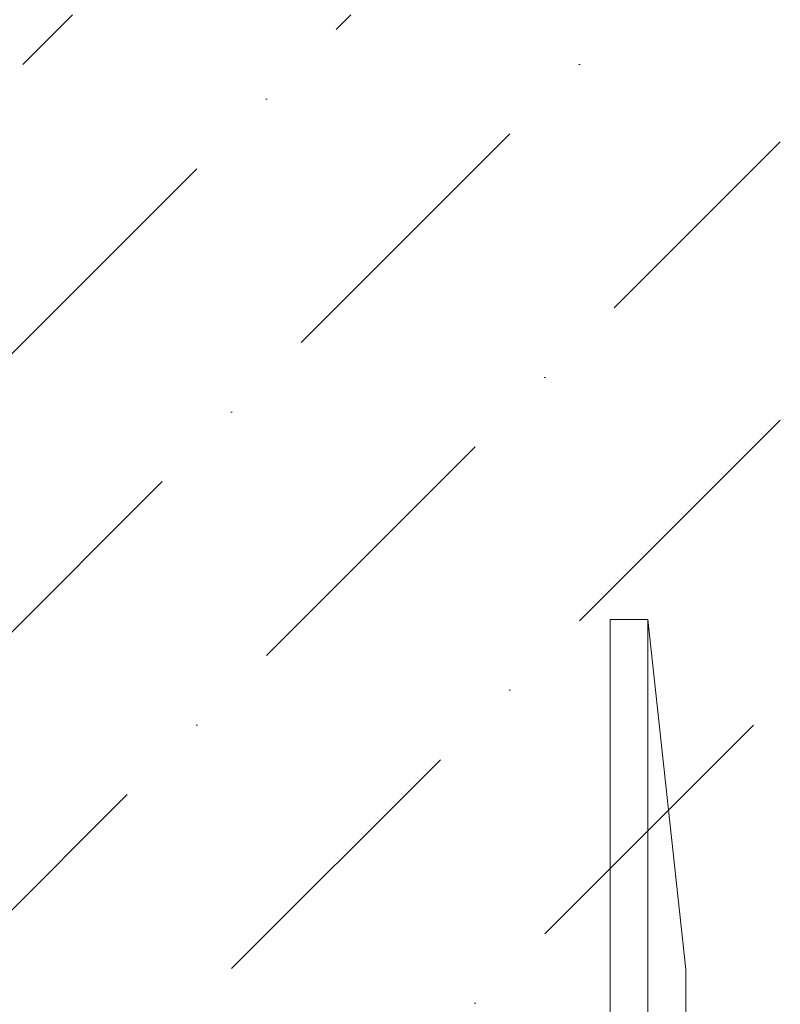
# Model space of a CAD drawing. Header units: millimetres. Extents: x -2932 to 42042, y -9257 to 17298.
# Tile 106 of 162: x 27828 to 28330, y 5331 to 5982. Entities that reach past the tile are written whole.
import ezdxf

# ---------------------------------------------------------------- set-up
doc = ezdxf.new("R2010")
doc.units = ezdxf.units.MM
doc.header["$MEASUREMENT"] = 0
doc.layers.add('0_Pen_No__2', color=8, linetype='Continuous', lineweight=15)
doc.layers.add('SA_SISEVIIMISTLUS_Pen_No__102', color=7, linetype='Continuous', lineweight=13, true_color=0xcccccc)

msp = doc.modelspace()

# ---------------------------------------------------------------- hatches: boundary and pattern name
at = {"layer": 'SA_SISEVIIMISTLUS_Pen_No__102', "linetype": 'Continuous', "lineweight": 13, "true_color": 0xcccccc}
h = msp.add_hatch(dxfattribs=at)
h.set_pattern_fill('Dot___Dashed_0001', color=254, style=0, pattern_type=2)
h.set_pattern_definition([(45, (0, 0), (-183.8478, 183.8478), [195, -65, 0, -65]), (45, (22.98, 206.83), (-183.8478, 183.8478), [195, -65, 0, -65])])
h.paths.add_polyline_path([(22070, 5985), (22070, 4478.5), (22670, 4478.5), (22670, 4360), (19588, 4360), (19588, 3460), (28330.46, 3460), (28330.46, 5985), (25770, 5985), (25760, 6385), (24770, 6377.51), (24770, 5985)])

# ---------------------------------------------------------------- linework, layer by layer
at = {"layer": '0_Pen_No__2', "color": 8, "linetype": 'Continuous', "lineweight": 15}
for p, q in [((28217.96, 5585.39), (28217.96, 4659.86)), ((28242.96, 5585.39), (28217.96, 5585.39)), ((28267.96, 5354.01), (28242.96, 5585.39)), ((28242.96, 5585.39), (28242.96, 4659.86)), ((28267.96, 4891.24), (28267.96, 5354.01))]:
    msp.add_line(p, q, dxfattribs=at)

doc.saveas('drawing.dxf')
